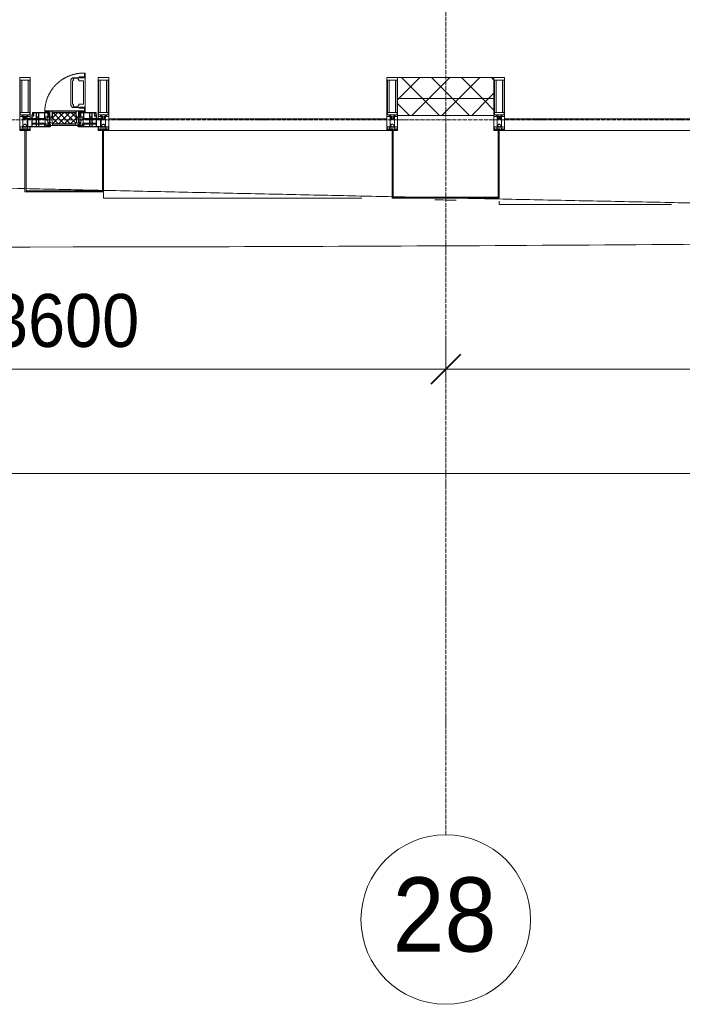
# Model space of a CAD drawing. Header units: millimetres. Extents: x 5617 to 113279, y 7718 to 199432.
# Tile 13 of 79: x 40016 to 43142, y 11226 to 15873. Entities that reach past the tile are written whole.
import ezdxf

# ---------------------------------------------------------------- set-up
doc = ezdxf.new("R2010")
doc.units = ezdxf.units.MM
for name, pattern in [('-D1-02х01', [3, 2, -1]), ('ADSK_Линия сетки', [25, 20, -2.5, 0, -2.5]), ('Линия сетки', [25, 20, -2.5, 0, -2.5])]:
    doc.linetypes.add(name, pattern=pattern)
for name, color, linetype, lineweight in [('Импосты витража', 7, 'Continuous', 18), ('Колонны', 7, 'Continuous', 18), ('Окна', 7, 'Continuous', 18), ('Оси', 7, 'Continuous', 9), ('Панели витража', 7, 'Continuous', 18), ('Размеры', 7, 'Continuous', 9), ('Размеры-100', 7, 'Continuous', 9), ('Стены разрез', 7, 'Continuous', 40), ('Стены штриховка', 7, 'Continuous', 40), ('Форма', 7, 'Continuous', 18), ('Формообразующий элемент-перекрытие', 7, 'Continuous', 18), ('Элементы узлов', 7, 'Continuous', 18)]:
    doc.layers.add(name, color=color, linetype=linetype, lineweight=lineweight)
doc.styles.add('Arial', font='arial.ttf', dxfattribs={"width": 0.9, "height": 250})
doc.styles.add('Arial_1', font='arial.ttf', dxfattribs={"width": 0.9, "height": 350})
doc.dimstyles.new('Основной_2_5_мм', dxfattribs={"dimscale": 304.8, "dimtxt": 255.06485, "dimasz": 0.463911, "dimexe": 0.492126, "dimexo": 0.492126, "dimgap": 0.098425, "dimtad": 1, "dimdec": 0, "dimdsep": 46, "dimtxsty": 'Arial', "dimblk1": 'OBLIQUE', "dimblk2": 'OBLIQUE', "dimsah": 1, "dimcen": 0.09, "dimdle": 0.492126, "dimazin": 2, "dimtfac": 1, "dimtdec": 4, "dimtix": 1, "dimtmove": 0, "dimatfit": 3, "dimfxl": 1, "dimtvp": 1, "dimtolj": 1, "dimtzin": 0, "dimlwd": 20, "dimlwe": 20, "dimarcsym": 2})
pattern_1 = [(45, (0, 0), (-70.71068, 70.71068), []), (135, (0, 0), (-70.71068, -70.71068), [])]

# ---------------------------------------------------------------- blocks, each defined once
blk = doc.blocks.new('System Panel - A_PAN_Glass-7508020-МКСС_К4_L15_51_600_')
at = {"layer": 'Панели витража', "color": 253, "lineweight": 5, "true_color": 0xaaaaaa}
for p, q in [((656.25, 55), (-656.25, 55)), ((-656.25, 55), (-656.25, 0)), ((656.25, 0), (656.25, 55)), ((-656.25, 0), (656.25, 0))]:
    blk.add_line(p, q, dxfattribs=at)
blk = doc.blocks.new('Rectangular Mullion - 50Wx250H-2623690-МКСС_К4_L15_51_600_')
at = {"layer": 'Элементы узлов', "color": 253, "lineweight": 5, "true_color": 0xaaaaaa}
for p, q in [((-25, 65.2), (-25, 250)), ((-25, 250), (0, 250)), ((-23, 237.3), (0, 237.3)), ((-23, 237.3), (-23, 73.6)), ((-14.9, 84), (-14.9, 237.3)), ((25, 250), (0, 250)), ((23, 237.3), (0, 237.3)), ((14.9, 84), (14.9, 237.3)), ((23, 237.3), (23, 73.6)), ((25, 65.2), (25, 250)), ((-14, 65.2), (-25, 65.2)), ((0, 84), (-23, 84)), ((-0.5, 73.6), (-23, 73.6)), ((-14, 71.3), (-14, 65.2)), ((-10, 71.3), (-14, 71.3)), ((-10, 53), (-10, 71.3)), ((-8.7, 53), (-10, 53)), ((-10, 53), (-10, 17)), ((-8.7, 53), (-7, 54.7)), ((-7, 65.2), (-5.9, 67.3)), ((-7, 65.2), (-7, 54.7)), ((-4.1, 67.3), (-5.9, 67.3)), ((-4.1, 67.3), (-2.9, 65.1)), ((-2.9, 65.1), (-2.9, 54.6)), ((-1.3, 53), (-2.9, 54.6)), ((0, 53), (-1.3, 53)), ((0, 84), (23, 84)), ((0, 53), (1.3, 53)), ((0.5, 73.6), (23, 73.6)), ((1.3, 53), (2.9, 54.6)), ((4.1, 67.3), (2.9, 65.1)), ((2.9, 65.1), (2.9, 54.6)), ((4.1, 67.3), (5.9, 67.3)), ((7, 65.2), (5.9, 67.3)), ((7, 65.2), (7, 54.7)), ((8.7, 53), (7, 54.7)), ((8.7, 53), (10, 53)), ((10, 71.3), (14, 71.3)), ((10, 53), (10, 71.3)), ((10, 53), (10, 17)), ((14, 71.3), (14, 65.2)), ((14, 65.2), (25, 65.2)), ((-23.8, 14.6), (-25, 14.2)), ((-25, 0), (-25, 14.2)), ((-22.3, 17), (-23.8, 17)), ((-23.8, 17), (-23.8, 14.6)), ((-22.5, 10.6), (-23.8, 14.6)), ((-22.5, 10.6), (-23.7, 9.9)), ((-23.7, 1.3), (-23.7, 9.9)), ((-23.7, 1.3), (-11.8, 1.3)), ((-23.2, 10.2), (-22.5, 8)), ((-22.5, 8), (-22.5, 4.5)), ((-21.3, 4.5), (-22.5, 4.5)), ((-22.3, 17), (-22.3, 16)), ((-22.3, 16), (-21.3, 16)), ((-19, 17.6), (-21.3, 16)), ((-21.3, 4.5), (-21.3, 6.5)), ((-21.3, 6.5), (-14.2, 6.5)), ((-18.4, 16.6), (-19, 17.6)), ((-7.4, 16.6), (-18.4, 16.6)), ((-14.2, 6.5), (-14.2, 4.5)), ((-13.2, 4.5), (-14.2, 4.5)), ((-13.2, 4.5), (-12.2, 7.2)), ((-12.7, 7.6), (-11.3, 11.4)), ((-12.7, 7.6), (-11.8, 6.9)), ((-12.2, 9), (-12.2, 14.8)), ((-12.2, 14.8), (0, 14.8)), ((-11.8, 1.3), (-11.8, 6.9)), ((-10.5, 11.2), (-11.3, 11.4)), ((-10.5, 1.5), (-10.5, 11.2)), ((-4.8, 1.5), (-10.5, 1.5)), ((-10, 17), (-7.5, 17)), ((-8.5, 23), (-1.5, 30)), ((-8.5, 18.5), (-8.5, 23)), ((-7.5, 18.5), (-8.5, 18.5)), ((-7.5, 17), (-7.5, 18.5)), ((-7.4, 18), (-7.4, 16.6)), ((-2.6, 18), (-7.4, 18)), ((0, 8), (-4.8, 8)), ((-4.8, 1.5), (-4.8, 8)), ((-2.6, 18), (-2.6, 16.8)), ((-2.6, 16.8), (0, 16.8)), ((-1.5, 30), (0, 30)), ((1.5, 30), (0, 30)), ((2.6, 16.8), (0, 16.8)), ((0, 14.8), (0, 16.8)), ((0, 14.8), (0, 16.8)), ((12.2, 14.8), (0, 14.8)), ((0, 0), (0, 8)), ((0, 8), (4.8, 8)), ((0, 0), (0, 8)), ((8.5, 23), (1.5, 30)), ((2.6, 18), (2.6, 16.8)), ((2.6, 18), (7.4, 18)), ((4.8, 1.5), (4.8, 8)), ((4.8, 1.5), (10.5, 1.5)), ((7.4, 18), (7.4, 16.6)), ((7.4, 16.6), (18.4, 16.6)), ((7.5, 18.5), (8.5, 18.5)), ((7.5, 17), (7.5, 18.5)), ((10, 17), (7.5, 17)), ((8.5, 18.5), (8.5, 23)), ((10.5, 11.2), (11.3, 11.4)), ((10.5, 1.5), (10.5, 11.2)), ((12.7, 7.6), (11.3, 11.4)), ((12.7, 7.6), (11.8, 6.9)), ((11.8, 1.3), (11.8, 6.9)), ((23.7, 1.3), (11.8, 1.3)), ((12.2, 9), (12.2, 14.8)), ((13.2, 4.5), (12.2, 7.2)), ((13.2, 4.5), (14.2, 4.5)), ((21.3, 6.5), (14.2, 6.5)), ((14.2, 6.5), (14.2, 4.5)), ((18.4, 16.6), (19, 17.6)), ((19, 17.6), (21.3, 16)), ((22.3, 16), (21.3, 16)), ((21.3, 4.5), (21.3, 6.5)), ((21.3, 4.5), (22.5, 4.5)), ((22.3, 17), (22.3, 16)), ((22.3, 17), (23.8, 17)), ((22.5, 10.6), (23.8, 14.6)), ((22.5, 10.6), (23.7, 9.9)), ((23.2, 10.2), (22.5, 8)), ((22.5, 8), (22.5, 4.5)), ((23.7, 1.3), (23.7, 9.9)), ((23.8, 17), (23.8, 14.6)), ((23.8, 14.6), (25, 14.2)), ((25, 0), (25, 14.2)), ((-25, 0), (0, 0)), ((25, 0), (0, 0))]:
    blk.add_line(p, q, dxfattribs=at)
for centre, start, end in [((-0.5, 73.1), 360, 90), ((0.5, 73.1), 90, 180)]:
    blk.add_arc(centre, 0.5, start, end, dxfattribs=at)
blk = doc.blocks.new('Rectangular Mullion - R_StandardFrame_50Wx250H-V56-МКСС_К4_L15_51_600_')
at = {"layer": 'Импосты витража', "color": 253, "lineweight": 5, "true_color": 0xaaaaaa}
for p, q in [((-25, -250), (-25, 0)), ((-25, 0), (0, 0)), ((5, 0), (25, 0)), ((25, 0), (25, -250)), ((25, -250), (-25, -250))]:
    blk.add_line(p, q, dxfattribs=at)
blk = doc.blocks.new('Rectangular Mullion - R_StandardFrame_50Wx250H-7505731-МКСС_К4_L15_51_600_')
at = {"layer": 'Импосты витража', "color": 253, "lineweight": 5, "true_color": 0xaaaaaa}
for p, q in [((-25, -250), (-25, 0)), ((-25, 0), (-5, 0)), ((0, 0), (25, 0)), ((25, 0), (25, -250)), ((25, -250), (-25, -250))]:
    blk.add_line(p, q, dxfattribs=at)
blk = doc.blocks.new('System Panel - A_PAN_Glass-7508972-МКСС_К4_L15_51_600_')
at = {"layer": 'Панели витража', "color": 253, "lineweight": 5, "true_color": 0xaaaaaa}
for p, q in [((656.25, 55), (-656.25, 55)), ((-656.25, 55), (-656.25, 0)), ((656.25, 0), (656.25, 55)), ((-656.25, 0), (656.25, 0))]:
    blk.add_line(p, q, dxfattribs=at)
blk = doc.blocks.new('A_PAN_Створка - 383мм-V65-МКСС_К4_L15_51_600_')
at = {"layer": 'Панели витража', "lineweight": 5}
h = blk.add_hatch(dxfattribs=at)
h.set_pattern_fill('FP_8', color=256, style=0, pattern_type=2)
h.set_pattern_definition([(45, (-109750, -15350), (-14.1421356, 14.1421356), []), (135, (-109750, -15350), (-14.1421356, -14.1421356), [])])
h.paths.add_polyline_path([(-54.5, 31.8), (54.5, 31.8), (54.9, 34.1), (57.2, 36.4), (57.2, 60.8), (54.6, 63.4), (53.6, 82.7), (-54.6, 81.8), (-54.6, 63.4), (-57.2, 60.8), (-57.2, 36.4), (-54.9, 34.1)])
at = {"layer": 'Окна', "lineweight": 5}
for p, q in [((39.7, 249), (31.1, 240.4)), ((31.1, 117.6), (31.1, 240.4)), ((41.4, 234.2), (39.1, 233.8)), ((39.1, 179), (39.1, 233.8)), ((70.1, 249), (39.7, 249)), ((41.4, 234.2), (43.5, 236.3)), ((45, 244.7), (42.3, 239.8)), ((42.3, 239.8), (43.5, 236.3)), ((45.9, 246.8), (45, 244.7)), ((63.3, 246.8), (45.9, 246.8)), ((64.1, 245), (63.3, 246.8)), ((64.1, 245), (66.7, 241)), ((66.7, 241), (68.6, 239.7)), ((68.6, 239.7), (68.6, 236.4)), ((68.6, 236.4), (71.1, 233.9)), ((70.1, 252.9), (70.1, 249)), ((95.1, 252.9), (70.1, 252.9)), ((71.1, 233.9), (89.5, 233.9)), ((74.1, 248.4), (74.1, 252.9)), ((89.1, 248.4), (74.1, 248.4)), ((89.1, 252.9), (89.1, 248.4)), ((89.5, 233.9), (90.6, 232.8)), ((90.6, 125.2), (90.6, 232.8)), ((93.1, 248.4), (93.1, 252.9)), ((97.9, 248.4), (93.1, 248.4)), ((95.1, 270.5), (95.1, 252.9)), ((99.6, 270.5), (95.1, 270.5)), ((97.9, 262.4), (95.1, 262.4)), ((97.9, 262.4), (97.9, 248.4)), ((99.6, 270.5), (99.6, 87.5)), ((39.1, 179), (39.1, 124.2)), ((39.7, 109), (31.1, 117.6)), ((41.4, 123.8), (39.1, 124.2)), ((70.1, 109), (39.7, 109)), ((41.4, 123.8), (43.5, 121.7)), ((42.3, 118.2), (43.5, 121.7)), ((45, 113.3), (42.3, 118.2)), ((45.9, 111.2), (45, 113.3)), ((63.3, 111.2), (45.9, 111.2)), ((64.1, 113), (63.3, 111.2)), ((64.1, 113), (66.7, 117)), ((66.7, 117), (68.6, 118.3)), ((68.6, 121.6), (71.1, 124.1)), ((68.6, 118.3), (68.6, 121.6)), ((70.1, 105.1), (70.1, 109)), ((95.1, 105.1), (70.1, 105.1)), ((71.1, 124.1), (89.5, 124.1)), ((74.1, 109.6), (74.1, 105.1)), ((89.1, 109.6), (74.1, 109.6)), ((89.1, 105.1), (89.1, 109.6)), ((89.5, 124.1), (90.6, 125.2)), ((93.1, 109.6), (93.1, 105.1)), ((97.9, 109.6), (93.1, 109.6)), ((95.1, 87.5), (95.1, 105.1)), ((97.9, 95.6), (95.1, 95.6)), ((97.9, 95.6), (97.9, 109.6)), ((-171, 57), (-156, 57)), ((-171, 17), (-171, 57)), ((-153, 73.5), (-150, 73.5)), ((-153, 60), (-153, 73.5)), ((-150, 84), (-78, 84)), ((-150, 73.5), (-150, 84)), ((-91.5, 92), (91.5, 92)), ((-91.5, 87.5), (-91.5, 92)), ((-73.9, 87.5), (-91.5, 87.5)), ((-78, 84), (-78, 23.5)), ((-73.9, 62.5), (-73.9, 87.5)), ((-70, 62.5), (-73.9, 62.5)), ((-70, 32.1), (-70, 62.5)), ((70, 62.5), (70, 32.1)), ((73.9, 62.5), (70, 62.5)), ((73.9, 87.5), (73.9, 62.5)), ((91.5, 87.5), (73.9, 87.5)), ((78, 84), (150, 84)), ((78, 23.5), (78, 84)), ((91.5, 92), (91.5, 87.5)), ((99.6, 87.5), (95.1, 87.5)), ((150, 84), (150, 73.5)), ((150, 73.5), (153, 73.5)), ((153, 73.5), (153, 60)), ((156, 57), (171, 57)), ((171, 57), (171, 17)), ((-67.9, 17), (-171, 17)), ((-78, 23.5), (-67.9, 23.5)), ((-61.4, 23.5), (-70, 32.1)), ((-67.9, 23.5), (-64.6, 26.8)), ((-67.9, 17), (-67.9, 23.5)), ((-61.4, 23.5), (-67.9, 17)), ((-64.6, 26.8), (-61.4, 23.5)), ((61.4, 23.5), (-61.4, 23.5)), ((70, 32.1), (61.4, 23.5)), ((61.4, 23.5), (64.6, 26.8)), ((67.9, 17), (61.4, 23.5)), ((64.6, 26.8), (67.9, 23.5)), ((67.9, 23.5), (67.9, 17)), ((67.9, 23.5), (78, 23.5)), ((171, 17), (67.9, 17))]:
    blk.add_line(p, q, dxfattribs=at)
at = {"layer": 'Окна', "color": 253, "lineweight": 5, "true_color": 0xaaaaaa}
for p, q in [((-171, 55.5), (-152, 55.5)), ((-152, 20), (-152, 73.5)), ((-150.5, 69.5), (-150.5, 73.5)), ((-145, 69.5), (-150.5, 69.5)), ((-150.5, 33.6), (-150.5, 68)), ((-150.5, 68), (-143.5, 68)), ((-150.5, 56.6), (-132.4, 56.6)), ((-136.4, 52.4), (-150.5, 52.4)), ((-148.5, 82.5), (-132.4, 82.5)), ((-148.5, 81), (-148.5, 82.5)), ((-143.5, 81), (-148.5, 81)), ((-145, 69.5), (-145, 79.5)), ((-143.5, 68), (-143.5, 81)), ((-137.2, 54.8), (-135.8, 50.8)), ((-132.5, 54.8), (-137.2, 54.8)), ((-132.1, 49), (-135.8, 50.8)), ((-132.5, 53.8), (-133.4, 52)), ((-133.4, 52), (-130.1, 50.4)), ((-132.5, 53.8), (-132.5, 54.8)), ((-132.4, 56.6), (-132.4, 82.5)), ((-132.1, 49), (-132.1, 36.8)), ((-131, 82.5), (-120.8, 82.5)), ((-131, 82.5), (-131, 64.6)), ((-131, 64.6), (-120.8, 64.6)), ((-131, 56.5), (-131, 62.6)), ((-120.8, 62.6), (-131, 62.6)), ((-131, 56.5), (-120.8, 56.5)), ((-131, 55.1), (-131, 52.7)), ((-120.8, 55.1), (-131, 55.1)), ((-129.4, 51.1), (-131, 52.7)), ((-130.1, 50.4), (-129.4, 51.1)), ((-130.1, 35.3), (-130.1, 50.4)), ((-122.4, 51.1), (-120.8, 52.7)), ((-121.7, 50.4), (-122.4, 51.1)), ((-118.4, 52), (-121.7, 50.4)), ((-121.7, 35.3), (-121.7, 50.4)), ((-120.8, 82.5), (-120.8, 64.6)), ((-120.8, 56.5), (-120.8, 62.6)), ((-120.8, 55.1), (-120.8, 52.7)), ((-119.7, 49), (-115.9, 50.8)), ((-119.7, 49), (-119.7, 36.8)), ((-119.3, 82.5), (-92.5, 82.5)), ((-119.3, 56.6), (-119.3, 82.5)), ((-92.5, 56.6), (-119.3, 56.6)), ((-119.3, 54.8), (-114.6, 54.8)), ((-119.3, 53.8), (-119.3, 54.8)), ((-119.3, 53.8), (-118.4, 52)), ((-114.6, 54.8), (-115.9, 50.8)), ((-94.1, 52.5), (-115.3, 52.5)), ((-89.9, 50.9), (-94.1, 52.5)), ((-92.5, 56.6), (-92.5, 82.5)), ((-90.8, 82.5), (-79.5, 82.5)), ((-90.8, 64.6), (-90.8, 82.5)), ((-80.1, 64.6), (-90.8, 64.6)), ((-90.8, 62.7), (-90.8, 56.6)), ((-80.4, 62.7), (-90.8, 62.7)), ((-90.8, 56.6), (-85.9, 56.6)), ((-89.9, 52.2), (-88.6, 53.5)), ((-89.9, 52.2), (-89.9, 50.9)), ((-89.9, 35.1), (-89.9, 50.9)), ((-85.9, 53.5), (-88.6, 53.5)), ((-85.9, 56.6), (-85.9, 53.5)), ((-85.9, 53.5), (-78, 45.6)), ((-85, 84), (-85, 87.5)), ((-85, 87.5), (-78, 87.5)), ((-78, 84), (-85, 84)), ((-80.4, 61.1), (-80.4, 62.7)), ((-78, 61.1), (-80.4, 61.1)), ((-80.1, 66.1), (-80.1, 64.6)), ((-78, 66.1), (-80.1, 66.1)), ((-79.5, 82.5), (-79.5, 80.6)), ((-79.5, 80.6), (-78, 80.6)), ((-78, 87.5), (-78, 84)), ((-78, 66.1), (-78, 61.1)), ((78, 87.5), (78, 84)), ((85, 87.5), (78, 87.5)), ((78, 84), (85, 84)), ((79.5, 80.6), (78, 80.6)), ((78, 66.1), (78, 61.1)), ((78, 66.1), (80.1, 66.1)), ((78, 61.1), (80.4, 61.1)), ((85.9, 53.5), (78, 45.6)), ((90.8, 82.5), (79.5, 82.5)), ((79.5, 82.5), (79.5, 80.6)), ((80.1, 66.1), (80.1, 64.6)), ((80.1, 64.6), (90.8, 64.6)), ((80.4, 62.7), (90.8, 62.7)), ((80.4, 61.1), (80.4, 62.7)), ((85, 84), (85, 87.5)), ((85.9, 56.6), (85.9, 53.5)), ((90.8, 56.6), (85.9, 56.6)), ((85.9, 53.5), (88.6, 53.5)), ((89.9, 52.2), (88.6, 53.5)), ((89.9, 50.9), (94.1, 52.5)), ((89.9, 52.2), (89.9, 50.9)), ((89.9, 35.1), (89.9, 50.9)), ((90.8, 64.6), (90.8, 82.5)), ((90.8, 62.7), (90.8, 56.6)), ((119.3, 82.5), (92.5, 82.5)), ((92.5, 56.6), (92.5, 82.5)), ((92.5, 56.6), (119.3, 56.6)), ((94.1, 52.5), (115.3, 52.5)), ((114.6, 54.8), (115.9, 50.8)), ((119.3, 54.8), (114.6, 54.8)), ((119.7, 49), (115.9, 50.8)), ((119.3, 53.8), (118.4, 52)), ((118.4, 52), (121.7, 50.4)), ((119.3, 56.6), (119.3, 82.5)), ((119.3, 53.8), (119.3, 54.8)), ((119.7, 49), (119.7, 36.8)), ((120.8, 82.5), (120.8, 64.6)), ((131, 82.5), (120.8, 82.5)), ((131, 64.6), (120.8, 64.6)), ((120.8, 56.5), (120.8, 62.6)), ((120.8, 62.6), (131, 62.6)), ((131, 56.5), (120.8, 56.5)), ((120.8, 55.1), (120.8, 52.7)), ((120.8, 55.1), (131, 55.1)), ((122.4, 51.1), (120.8, 52.7)), ((121.7, 50.4), (122.4, 51.1)), ((121.7, 35.3), (121.7, 50.4)), ((129.4, 51.1), (131, 52.7)), ((130.1, 50.4), (129.4, 51.1)), ((133.4, 52), (130.1, 50.4)), ((130.1, 35.3), (130.1, 50.4)), ((131, 82.5), (131, 64.6)), ((131, 56.5), (131, 62.6)), ((131, 55.1), (131, 52.7)), ((132.1, 49), (135.8, 50.8)), ((132.1, 49), (132.1, 36.8)), ((132.4, 56.6), (132.4, 82.5)), ((148.5, 82.5), (132.4, 82.5)), ((150.5, 56.6), (132.4, 56.6)), ((132.5, 54.8), (137.2, 54.8)), ((132.5, 53.8), (132.5, 54.8)), ((132.5, 53.8), (133.4, 52)), ((137.2, 54.8), (135.8, 50.8)), ((136.4, 52.4), (150.5, 52.4)), ((143.5, 81), (148.5, 81)), ((143.5, 68), (143.5, 81)), ((150.5, 68), (143.5, 68)), ((145, 69.5), (145, 79.5)), ((145, 69.5), (150.5, 69.5)), ((148.5, 81), (148.5, 82.5)), ((150.5, 69.5), (150.5, 73.5)), ((150.5, 33.6), (150.5, 68)), ((152, 20), (152, 73.5)), ((171, 55.5), (152, 55.5)), ((-171, 18.5), (-153.5, 18.5)), ((-153.5, 18.5), (-152, 20)), ((-136.3, 33.6), (-150.5, 33.6)), ((-150.5, 29.4), (-132.4, 29.4)), ((-150.5, 17), (-150.5, 29.4)), ((-132.4, 18.6), (-150.5, 18.6)), ((-137.2, 31), (-135.8, 35)), ((-132.5, 31), (-137.2, 31)), ((-132.1, 36.8), (-135.8, 35)), ((-133.4, 33.7), (-130.1, 35.3)), ((-132.5, 31.9), (-133.4, 33.7)), ((-132.5, 31.9), (-132.5, 31)), ((-132.4, 29.4), (-132.4, 18.6)), ((-129.4, 34.6), (-131, 33)), ((-131, 30.9), (-131, 33)), ((-120.8, 30.9), (-131, 30.9)), ((-131, 29.5), (-120.8, 29.5)), ((-131, 18.2), (-131, 29.5)), ((-120.8, 18.2), (-131, 18.2)), ((-130.1, 35.3), (-129.4, 34.6)), ((-121.7, 35.3), (-122.4, 34.6)), ((-122.4, 34.6), (-120.8, 33)), ((-118.4, 33.7), (-121.7, 35.3)), ((-120.8, 30.9), (-120.8, 33)), ((-120.8, 18.2), (-120.8, 29.5)), ((-119.7, 36.8), (-115.9, 35)), ((-119.3, 31.9), (-118.4, 33.7)), ((-119.3, 31.9), (-119.3, 31)), ((-119.3, 31), (-114.6, 31)), ((-92.5, 29.4), (-119.3, 29.4)), ((-119.3, 29.4), (-119.3, 18.6)), ((-119.3, 18.6), (-92.5, 18.6)), ((-114.6, 31), (-115.9, 35)), ((-94.1, 33.5), (-115.4, 33.5)), ((-89.9, 35.1), (-94.1, 33.5)), ((-92.5, 18.6), (-92.5, 29.4)), ((-90.8, 18.5), (-90.8, 29.4)), ((-90.8, 29.4), (-85.9, 29.4)), ((-87.3, 18.5), (-90.8, 18.5)), ((-89.9, 32.5), (-89.9, 35.1)), ((-85.9, 32.5), (-89.9, 32.5)), ((-87.3, 21.9), (-85.9, 21.9)), ((-87.3, 20.4), (-87.3, 21.9)), ((-87.3, 20.4), (-87.3, 18.5)), ((-84.8, 20.4), (-87.3, 20.4)), ((-85.9, 29.4), (-85.9, 32.5)), ((-85.9, 21.9), (-85.9, 29.4)), ((-85.9, 18.2), (-85.9, 20.4)), ((-75.9, 18.2), (-85.9, 18.2)), ((-83.4, 20.4), (-84.8, 20.4)), ((-70, 33.8), (-83.4, 20.4)), ((-78, 45.6), (-78, 36.8)), ((-78, 36.8), (-70, 36.8)), ((-75.9, 23.5), (-73, 23.5)), ((-75.9, 21.5), (-75.9, 23.5)), ((-75.9, 21.5), (-75.9, 18.2)), ((-74.9, 21.5), (-75.9, 21.5)), ((-74.9, 17.9), (-74.9, 21.5)), ((-68.9, 17.9), (-74.9, 17.9)), ((-67.2, 29.3), (-73, 23.5)), ((-70, 36.8), (-70, 33.8)), ((-68.9, 21.5), (-68.9, 17.9)), ((-67.9, 21.5), (-68.9, 21.5)), ((-67.9, 23.5), (-64.6, 26.8)), ((-67.9, 21.5), (-67.9, 23.5)), ((-64.6, 26.8), (-67.2, 29.3)), ((64.6, 26.8), (67.2, 29.3)), ((67.9, 23.5), (64.6, 26.8)), ((67.2, 29.3), (73, 23.5)), ((67.9, 21.5), (67.9, 23.5)), ((67.9, 21.5), (68.9, 21.5)), ((68.9, 21.5), (68.9, 17.9)), ((68.9, 17.9), (74.9, 17.9)), ((70, 36.8), (70, 33.8)), ((78, 36.8), (70, 36.8)), ((70, 33.8), (83.4, 20.4)), ((75.9, 23.5), (73, 23.5)), ((74.9, 21.5), (75.9, 21.5)), ((74.9, 17.9), (74.9, 21.5)), ((75.9, 21.5), (75.9, 23.5)), ((75.9, 21.5), (75.9, 18.2)), ((75.9, 18.2), (85.9, 18.2)), ((78, 45.6), (78, 36.8)), ((83.4, 20.4), (84.8, 20.4)), ((84.8, 20.4), (87.3, 20.4)), ((85.9, 32.5), (89.9, 32.5)), ((85.9, 29.4), (85.9, 32.5)), ((85.9, 21.9), (85.9, 29.4)), ((90.8, 29.4), (85.9, 29.4)), ((87.3, 21.9), (85.9, 21.9)), ((85.9, 18.2), (85.9, 20.4)), ((87.3, 20.4), (87.3, 21.9)), ((87.3, 20.4), (87.3, 18.5)), ((87.3, 18.5), (90.8, 18.5)), ((89.9, 35.1), (94.1, 33.5)), ((89.9, 32.5), (89.9, 35.1)), ((90.8, 18.5), (90.8, 29.4)), ((92.5, 18.6), (92.5, 29.4)), ((92.5, 29.4), (119.3, 29.4)), ((119.3, 18.6), (92.5, 18.6)), ((94.1, 33.5), (115.4, 33.5)), ((114.6, 31), (115.9, 35)), ((119.3, 31), (114.6, 31)), ((119.7, 36.8), (115.9, 35)), ((118.4, 33.7), (121.7, 35.3)), ((119.3, 31.9), (118.4, 33.7)), ((119.3, 31.9), (119.3, 31)), ((119.3, 29.4), (119.3, 18.6)), ((122.4, 34.6), (120.8, 33)), ((120.8, 30.9), (120.8, 33)), ((120.8, 30.9), (131, 30.9)), ((120.8, 18.2), (120.8, 29.5)), ((131, 29.5), (120.8, 29.5)), ((120.8, 18.2), (131, 18.2)), ((121.7, 35.3), (122.4, 34.6)), ((130.1, 35.3), (129.4, 34.6)), ((129.4, 34.6), (131, 33)), ((133.4, 33.7), (130.1, 35.3)), ((131, 30.9), (131, 33)), ((131, 18.2), (131, 29.5)), ((132.1, 36.8), (135.8, 35)), ((150.5, 29.4), (132.4, 29.4)), ((132.4, 29.4), (132.4, 18.6)), ((132.4, 18.6), (150.5, 18.6)), ((132.5, 31.9), (133.4, 33.7)), ((132.5, 31.9), (132.5, 31)), ((132.5, 31), (137.2, 31)), ((137.2, 31), (135.8, 35)), ((136.3, 33.6), (150.5, 33.6)), ((150.5, 17), (150.5, 29.4)), ((153.5, 18.5), (152, 20)), ((171, 18.5), (153.5, 18.5))]:
    blk.add_line(p, q, dxfattribs=at)
at = {"layer": 'Окна', "linetype": '-D1-02х01', "lineweight": 5}
blk.add_arc((91.4, 87.5), 183, 88.8555, 178.5909, dxfattribs=at)
at = {"layer": 'Окна', "lineweight": 5}
for centre, start, end in [((-156, 60), 270, 360), ((156, 60), 180, 270)]:
    blk.add_arc(centre, 3, start, end, dxfattribs=at)
at = {"layer": 'Элементы узлов', "color": 253, "lineweight": 5, "true_color": 0xaaaaaa}
for p, q in [((-91.5, 92), (-91.5, 87.5)), ((-91.5, 92), (91.5, 92)), ((-91.5, 87.5), (-73.9, 87.5)), ((-83.4, 90.3), (-69.4, 90.3)), ((-83.4, 90.3), (-83.4, 87.5)), ((-73.9, 87.5), (-73.9, 62.5)), ((-69.4, 85.5), (-73.9, 85.5)), ((-73.9, 81.5), (-69.4, 81.5)), ((-69.4, 66.5), (-73.9, 66.5)), ((-73.9, 62.5), (-70, 62.5)), ((-70, 62.5), (-70, 32.1)), ((-69.4, 90.3), (-69.4, 85.5)), ((-69.4, 81.5), (-69.4, 66.5)), ((-67.9, 89.3), (-66.9, 90.3)), ((-67.9, 62.5), (-67.9, 89.3)), ((-61.7, 62.5), (-67.9, 62.5)), ((-66, 56.5), (-67.8, 55.7)), ((-67.8, 55.7), (-67.8, 38.3)), ((-66.9, 90.3), (-57.4, 90.3)), ((-66, 56.5), (-62, 59.1)), ((-62, 59.1), (-60.7, 61)), ((-60.1, 67.7), (-61.7, 64.9)), ((-61.7, 64.9), (-61.7, 62.5)), ((-60.7, 61), (-57.4, 61)), ((-56.4, 67.7), (-60.1, 67.7)), ((-57.4, 90.3), (-56.4, 89.4)), ((-57.4, 61), (-54.9, 63.5)), ((-54.6, 63.4), (-57.2, 60.8)), ((-57.2, 60.8), (-57.2, 36.4)), ((-56.4, 89.4), (-56.4, 67.7)), ((-53.9, 90.3), (-54.9, 89.3)), ((-54.9, 89.3), (-54.9, 85.6)), ((-54.9, 85.6), (-53.9, 84.6)), ((-54.9, 81.9), (-53.8, 83)), ((-54.9, 63.5), (-54.9, 81.9)), ((-53.6, 82.7), (-54.6, 81.8)), ((-54.6, 81.8), (-54.6, 63.4)), ((53.9, 90.3), (-53.9, 90.3)), ((-53.9, 84.6), (53.9, 84.6)), ((53.8, 83), (-53.8, 83)), ((53.6, 82.7), (-53.6, 82.7)), ((54.6, 81.8), (53.6, 82.7)), ((54.9, 81.9), (53.8, 83)), ((53.9, 90.3), (54.9, 89.3)), ((54.9, 85.6), (53.9, 84.6)), ((54.6, 63.4), (54.6, 81.8)), ((57.2, 60.8), (54.6, 63.4)), ((54.9, 89.3), (54.9, 85.6)), ((54.9, 63.5), (54.9, 81.9)), ((57.4, 61), (54.9, 63.5)), ((57.4, 90.3), (56.4, 89.4)), ((56.4, 89.4), (56.4, 67.7)), ((56.4, 67.7), (60.1, 67.7)), ((57.2, 36.4), (57.2, 60.8)), ((66.9, 90.3), (57.4, 90.3)), ((60.7, 61), (57.4, 61)), ((60.1, 67.7), (61.7, 64.9)), ((62, 59.1), (60.7, 61)), ((61.7, 64.9), (61.7, 62.5)), ((61.7, 62.5), (67.9, 62.5)), ((66, 56.5), (62, 59.1)), ((66, 56.5), (67.8, 55.7)), ((67.9, 89.3), (66.9, 90.3)), ((67.8, 55.7), (67.8, 38.3)), ((67.9, 62.5), (67.9, 89.3)), ((69.4, 90.3), (69.4, 85.5)), ((83.4, 90.3), (69.4, 90.3)), ((69.4, 85.5), (73.9, 85.5)), ((69.4, 81.5), (69.4, 66.5)), ((73.9, 81.5), (69.4, 81.5)), ((69.4, 66.5), (73.9, 66.5)), ((70, 62.5), (70, 32.1)), ((73.9, 62.5), (70, 62.5)), ((91.5, 87.5), (73.9, 87.5)), ((73.9, 87.5), (73.9, 62.5)), ((83.4, 90.3), (83.4, 87.5)), ((91.5, 92), (91.5, 87.5)), ((-70, 32.1), (-61.4, 23.5)), ((-67.8, 38.3), (-65.7, 37.4)), ((-65.7, 37.4), (-60.8, 34.7)), ((61.4, 23.5), (-61.4, 23.5)), ((-60.8, 34.7), (-57.3, 35.9)), ((-55.2, 33.8), (-57.3, 35.9)), ((-57.2, 36.4), (-54.9, 34.1)), ((-55.2, 33.8), (-54.8, 31.5)), ((-54.9, 34.1), (-54.5, 31.8)), ((-53.9, 30.5), (-54.9, 29.5)), ((-54.9, 29.5), (-54.9, 25.8)), ((-54.9, 25.8), (-53.9, 24.8)), ((0, 31.5), (-54.8, 31.5)), ((-54.5, 31.8), (54.5, 31.8)), ((53.9, 30.5), (-53.9, 30.5)), ((-53.9, 24.8), (53.9, 24.8)), ((0, 31.5), (54.8, 31.5)), ((53.9, 30.5), (54.9, 29.5)), ((54.9, 25.8), (53.9, 24.8)), ((54.5, 31.8), (54.9, 34.1)), ((55.2, 33.8), (54.8, 31.5)), ((54.9, 34.1), (57.2, 36.4)), ((54.9, 29.5), (54.9, 25.8)), ((55.2, 33.8), (57.3, 35.9)), ((60.8, 34.7), (57.3, 35.9)), ((65.7, 37.4), (60.8, 34.7)), ((70, 32.1), (61.4, 23.5)), ((67.8, 38.3), (65.7, 37.4))]:
    blk.add_line(p, q, dxfattribs=at)
blk = doc.blocks.new('Rectangular Mullion - R_StandardFrame_50Wx250H-V61-МКСС_К4_L15_51_600_')
at = {"layer": 'Импосты витража', "color": 253, "lineweight": 5, "true_color": 0xaaaaaa}
for p, q in [((-25, -250), (-25, 0)), ((-25, 0), (0, 0)), ((5, 0), (25, 0)), ((25, 0), (25, -17)), ((25, -57), (25, -250)), ((25, -250), (-25, -250))]:
    blk.add_line(p, q, dxfattribs=at)
blk = doc.blocks.new('Rectangular Mullion - R_StandardFrame_50Wx250H-V62-МКСС_К4_L15_51_600_')
at = {"layer": 'Импосты витража', "color": 253, "lineweight": 5, "true_color": 0xaaaaaa}
for p, q in [((-25, -17), (-25, 0)), ((-25, 0), (-5, 0)), ((0, 0), (25, 0)), ((25, 0), (25, -250)), ((-25, -250), (-25, -57)), ((25, -250), (-25, -250))]:
    blk.add_line(p, q, dxfattribs=at)
blk = doc.blocks.new('A_SLK_PAN_Type1 - Прямой тип панели-6537708-МКСС_К4_L15_51_600_')
at = {"layer": 'Колонны', "lineweight": 5}
for p, q in [((-252.5, 320), (252.5, 320)), ((-252.5, 0), (-252.5, 320)), ((-247.5, 315), (-247.5, 0)), ((247.5, 315), (-247.5, 315)), ((247.5, 0), (247.5, 315)), ((252.5, 320), (252.5, 0)), ((-247.5, 0), (-252.5, 0)), ((252.5, 0), (247.5, 0))]:
    blk.add_line(p, q, dxfattribs=at)
blk = doc.blocks.new('A_SLK_PAN_Type1 - Прямой тип панели Ф-1_1-7502396-МКСС_К4_L15_51_600_')
at = {"layer": 'Колонны', "lineweight": 5}
for p, q in [((-185, 290), (185, 290)), ((-185, 0), (-185, 290)), ((-180, 285), (-180, 0)), ((180, 285), (-180, 285)), ((180, 0), (180, 285)), ((185, 290), (185, 0)), ((-180, 0), (-185, 0)), ((185, 0), (180, 0))]:
    blk.add_line(p, q, dxfattribs=at)
blk = doc.blocks.new('A_OGR_PAN_Отлив - A_OGR_PAN_Отлив-6121329-МКСС_К4_L15_51_600_')
at = {"layer": 'Колонны', "color": 253, "lineweight": 5, "true_color": 0xaaaaaa}
for q in [(-681.2, -333.7), (130.7, -350)]:
    blk.add_line((-681.2, -350), q, dxfattribs=at)
blk = doc.blocks.new('A_OGR_PAN_Отлив - A_OGR_PAN_Отлив-6121869-МКСС_К4_L15_51_600_')
at = {"layer": 'Колонны', "color": 253, "lineweight": 5, "true_color": 0xaaaaaa}
for q in [(-681.2, -293.5), (538.2, -320)]:
    blk.add_line((-681.2, -320), q, dxfattribs=at)
blk = doc.blocks.new('135_SLK_K4_AR_FCD_rvt-1-МКСС_К4_L15_51_600_')
at = {"layer": 'Стены разрез', "lineweight": 5, "true_color": 0xaaaaaa}
h = blk.add_hatch(dxfattribs=at)
h.set_pattern_fill('FP_4', color=253, style=0, pattern_type=2)
h.set_pattern_definition(pattern_1)
h.paths.add_polyline_path([(111777.5, 15500), (111777.5, 15600), (111322.5, 15600), (111322.5, 15500), (111585.8, 15500)])
h = blk.add_hatch(dxfattribs=at)
h.set_pattern_fill('FP_4', color=253, style=0, pattern_type=2)
h.set_pattern_definition(pattern_1)
h.paths.add_polyline_path([(111322.5, 15420), (111777.5, 15420), (111777.5, 15500), (111322.5, 15500)])
at = {"layer": 'Стены разрез', "color": 253, "lineweight": 9, "true_color": 0xaaaaaa}
for p, q in [((111777.5, 15600), (111322.5, 15600)), ((111322.5, 15600), (111322.5, 15420)), ((111777.5, 15420), (111777.5, 15600)), ((111322.5, 15420), (111777.5, 15420))]:
    blk.add_line(p, q, dxfattribs=at)
at = {"layer": 'Стены штриховка', "color": 253, "lineweight": 9, "true_color": 0xaaaaaa}
blk.add_line((111777.5, 15500), (111322.5, 15500), dxfattribs=at)
at = {"layer": 'Форма', "color": 253, "lineweight": 9, "true_color": 0xaaaaaa}
for points, knots in [([(108019.5, 15110.1), (108048.1, 15109.4), (108133.3, 15107.5), (108275.1, 15104.4), (108445, 15100.5), (108671.4, 15095.5), (108954.2, 15089.1), (109270.9, 15082), (109474.5, 15077.4), (109565, 15075.4)], [-0.78474815, -0.78474815, -0.78474815, -0.78474815, -0.78240741, -0.77777778, -0.77314815, -0.76851852, -0.75925926, -0.75, -0.7426014, -0.7426014, -0.7426014, -0.7426014]), ([(109569.8, 15075.3), (109590.9, 15074.8), (109711.1, 15072.1), (109831.2, 15069.4), (109930.1, 15067.2)], [-0.74246996, -0.74246996, -0.74246996, -0.74246996, -0.740740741, -0.732646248, -0.732646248, -0.732646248, -0.732646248]), ([(109935.1, 15067.1), (109947.7, 15066.8), (110073.4, 15064), (110312.3, 15058.7), (110651.7, 15051.2), (110980.2, 15044), (111195.5, 15039.4), (111297.6, 15037.2)], [-0.73251098, -0.73251098, -0.73251098, -0.73251098, -0.73148148, -0.72222222, -0.71296296, -0.7037037, -0.69535392, -0.69535392, -0.69535392, -0.69535392]), ([(111302.5, 15037.1), (111312, 15036.8), (111346.5, 15036.1), (111380.9, 15035.4), (111405.9, 15034.8)], [-0.695218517, -0.695218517, -0.695218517, -0.695218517, -0.694444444, -0.692398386, -0.692398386, -0.692398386, -0.692398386]), ([(111641.7, 15029.8), (111651.3, 15029.6), (111774, 15027), (112009.8, 15022), (112349.4, 15015), (112689.1, 15008.1), (112960.9, 15002.6), (113119.5, 14999.5), (113165, 14998.6)], [-0.68596704, -0.68596704, -0.68596704, -0.68596704, -0.68518519, -0.67592593, -0.66666667, -0.65740741, -0.64814815, -0.6444264, -0.6444264, -0.6444264, -0.6444264])]:
    blk.add_open_spline(points, degree=3, knots=knots, dxfattribs=at)
at = {"layer": 'Форма', "color": 253, "lineweight": 5, "true_color": 0xaaaaaa}
blk.add_open_spline([(97211.3, 14941.9), (101233.2, 14861), (107002.1, 14772), (112942.2, 14812.1), (114515, 14829.1)], degree=3, knots=[33.834917, 33.834917, 33.834917, 33.834917, 55.669869, 63.590473, 63.590473, 63.590473, 63.590473], dxfattribs=at)
at = {"layer": 'Формообразующий элемент-перекрытие', "color": 253, "lineweight": 5, "true_color": 0xaaaaaa}
blk.add_open_spline([(111598.4, 15020.6), (111564.8, 15021.3), (111531.2, 15022), (111497.7, 15022.7)], degree=3, dxfattribs=at)
at = {"layer": 'Импосты витража', "color": 253, "lineweight": 5, "true_color": 0xaaaaaa}
for p in [(109565, 15350), (109935, 15350), (111297.5, 15350), (111802.5, 15350)]:
    blk.add_blockref('Rectangular Mullion - 50Wx250H-2623690-МКСС_К4_L15_51_600_', p, dxfattribs=at)
at = {"layer": 'Импосты витража', "color": 253, "lineweight": 5, "true_color": 0xaaaaaa, "extrusion": (0, 0, -1), "rotation": 180}
for name, p in [('Rectangular Mullion - R_StandardFrame_50Wx250H-V61-МКСС_К4_L15_51_600_', (-109565, 15350)), ('Rectangular Mullion - R_StandardFrame_50Wx250H-V62-МКСС_К4_L15_51_600_', (-109935, 15350)), ('Rectangular Mullion - R_StandardFrame_50Wx250H-V56-МКСС_К4_L15_51_600_', (-111297.5, 15350)), ('Rectangular Mullion - R_StandardFrame_50Wx250H-7505731-МКСС_К4_L15_51_600_', (-111802.5, 15350))]:
    blk.add_blockref(name, p, dxfattribs=at)
at = {"layer": 'Колонны', "color": 253, "lineweight": 5, "true_color": 0xaaaaaa, "rotation": 180}
for name, p in [('A_SLK_PAN_Type1 - Прямой тип панели Ф-1_1-7502396-МКСС_К4_L15_51_600_', (109750, 15350)), ('A_SLK_PAN_Type1 - Прямой тип панели-6537708-МКСС_К4_L15_51_600_', (111550, 15350))]:
    blk.add_blockref(name, p, dxfattribs=at)
at = {"layer": 'Колонны', "color": 253, "lineweight": 5, "true_color": 0xaaaaaa}
for name, p in [('A_OGR_PAN_Отлив - A_OGR_PAN_Отлив-6121869-МКСС_К4_L15_51_600_', (110616.3, 15350)), ('A_OGR_PAN_Отлив - A_OGR_PAN_Отлив-6121329-МКСС_К4_L15_51_600_', (112483.8, 15350))]:
    blk.add_blockref(name, p, dxfattribs=at)
at = {"layer": 'Панели витража', "color": 253, "lineweight": 5, "true_color": 0xaaaaaa}
for name, p in [('A_PAN_Створка - 383мм-V65-МКСС_К4_L15_51_600_', (109750, 15350)), ('System Panel - A_PAN_Glass-7508972-МКСС_К4_L15_51_600_', (110616.3, 15350)), ('System Panel - A_PAN_Glass-7508020-МКСС_К4_L15_51_600_', (112483.8, 15350))]:
    blk.add_blockref(name, p, dxfattribs=at)
blk = doc.blocks.new('Ось сетки - Круг_Ø8 мм-6577-МКСС_К4_L15_51_600_')
at = {"layer": 'Оси', "lineweight": 20}
for start, end in [(360, 180), (180, 360)]:
    blk.add_arc((0, 0), 4, start, end, dxfattribs=at)
blk = doc.blocks.new('DIMBLOCK4-МКСС_К4_L15_51_600_')
at = {"layer": 'Размеры-100', "lineweight": 20, "transparency": 16777216}
for p, q in [((38426.3, 14223.5), (38426.3, 14373.5)), ((42026.3, 14223.5), (42026.3, 14373.5)), ((38426.3, 14223.5), (42026.3, 14223.5)), ((38426.3, 14223.5), (38426.3, 14173.5)), ((42026.3, 14223.5), (42026.3, 14173.5))]:
    blk.add_line(p, q, dxfattribs=at)
at = {"layer": 'Размеры-100', "lineweight": 40, "transparency": 16777216}
for p, q in [((38426.3, 14223.5), (38497, 14294.2)), ((42026.3, 14223.5), (42097, 14294.2)), ((38426.3, 14223.5), (38355.6, 14152.8)), ((42026.3, 14223.5), (41955.6, 14152.8))]:
    blk.add_line(p, q, dxfattribs=at)
at = {"layer": 'Размеры-100', "color": 0, "lineweight": 20, "transparency": 16777216, "insert": (39881, 14578.1), "char_height": 250, "width": 828.765, "attachment_point": 1, "line_spacing_factor": 0.941778, "style": 'Arial'}
blk.add_mtext('3600', dxfattribs=at)
blk = doc.blocks.new('_Oblique')
at = {"color": 0, "linetype": 'ByBlock', "lineweight": -2}
blk.add_line((-0.5, -0.5), (0.5, 0.5), dxfattribs=at)
blk = doc.blocks.new('DIMBLOCK5-МКСС_К4_L15_51_600_')
at = {"layer": 'Размеры-100', "lineweight": 20, "transparency": 16777216}
for p, q in [((42026.3, 14223.5), (42026.3, 14373.5)), ((45626.3, 14223.5), (45626.3, 14373.5)), ((42026.3, 14223.5), (45626.3, 14223.5)), ((42026.3, 14223.5), (42026.3, 14173.5)), ((45626.3, 14223.5), (45626.3, 14173.5))]:
    blk.add_line(p, q, dxfattribs=at)
at = {"layer": 'Размеры-100', "lineweight": 40, "transparency": 16777216}
for p, q in [((42026.3, 14223.5), (42097, 14294.2)), ((45626.3, 14223.5), (45697, 14294.2)), ((42026.3, 14223.5), (41955.6, 14152.8)), ((45626.3, 14223.5), (45555.6, 14152.8))]:
    blk.add_line(p, q, dxfattribs=at)
at = {"layer": 'Размеры-100', "color": 0, "lineweight": 20, "transparency": 16777216, "insert": (43481, 14578.1), "char_height": 250, "width": 828.765, "attachment_point": 1, "line_spacing_factor": 0.941778, "style": 'Arial'}
blk.add_mtext('3600', dxfattribs=at)
blk = doc.blocks.new('DIMBLOCK15-МКСС_К4_L15_51_600_')
at = {"layer": 'Размеры-100', "lineweight": 20, "transparency": 16777216}
for p, q in [((31226.3, 13730.7), (31226.3, 13880.7)), ((67226.3, 13730.7), (67226.3, 13880.7)), ((31076.3, 13730.7), (67376.3, 13730.7)), ((31226.3, 13730.7), (31226.3, 13680.7)), ((67226.3, 13730.7), (67226.3, 13680.7))]:
    blk.add_line(p, q, dxfattribs=at)
at = {"layer": 'Размеры-100', "lineweight": 40, "transparency": 16777216}
for p, q in [((31226.3, 13730.7), (31297, 13801.4)), ((67226.3, 13730.7), (67297, 13801.4)), ((31226.3, 13730.7), (31155.6, 13660)), ((67226.3, 13730.7), (67155.6, 13660))]:
    blk.add_line(p, q, dxfattribs=at)
at = {"layer": 'Размеры-100', "color": 0, "lineweight": 20, "transparency": 16777216, "insert": (48794.7, 14085.3), "char_height": 250, "width": 1035.956, "attachment_point": 1, "line_spacing_factor": 0.941778, "style": 'Arial'}
blk.add_mtext('36000', dxfattribs=at)

msp = doc.modelspace()

# ---------------------------------------------------------------- linework, layer by layer
at = {"layer": 'Оси', "linetype": 'Линия сетки'}
msp.add_line((42026.3, 12025.7), (42026.3, 33150), dxfattribs=at)
at = {"layer": 'Оси', "linetype": 'ADSK_Линия сетки'}
msp.add_line((67226.3, 15400), (25128.4, 15400), dxfattribs=at)

# ---------------------------------------------------------------- block references
at = {"lineweight": 5}
msp.add_blockref('135_SLK_K4_AR_FCD_rvt-1-МКСС_К4_L15_51_600_', (-69523.7, 0), dxfattribs=at)
at = {"layer": 'Оси', "lineweight": 20, "xscale": 99.99999999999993, "yscale": 99.99999999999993, "zscale": 99.99999999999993}
msp.add_blockref('Ось сетки - Круг_Ø8 мм-6577-МКСС_К4_L15_51_600_', (42026.3, 11625.7), dxfattribs=at)

# ---------------------------------------------------------------- texts
at = {"layer": 'Оси', "insert": (41775.7, 11824.7), "char_height": 350, "width": 606.076, "attachment_point": 1, "style": 'Arial_1'}
msp.add_mtext('28', dxfattribs=at)

# ---------------------------------------------------------------- dimensions: what is measured, and where the dimension line sits
at = {"layer": 'Размеры', "lineweight": 20}
for base, p1, p2, override, picture, middle in [((42026.3, 14223.5), (38426.3, 14323.5), (42026.3, 14323.5), {"dimpost": '<>', "dimfxl": 3600}, 'DIMBLOCK4-МКСС_К4_L15_51_600_', (40226.3, 14381.3)), ((45626.3, 14223.5), (42026.3, 14323.5), (45626.3, 14323.5), {"dimpost": '<>', "dimfxl": 3600}, 'DIMBLOCK5-МКСС_К4_L15_51_600_', (43826.3, 14381.3)), ((67226.3, 13730.7), (31226.3, 13830.7), (67226.3, 13830.7), {"dimpost": '<>', "dimfxl": 36000}, 'DIMBLOCK15-МКСС_К4_L15_51_600_', (49226.3, 13888.5))]:
    dim = msp.add_linear_dim(base=base, p1=p1, p2=p2, dimstyle='Основной_2_5_мм', override=override, dxfattribs=at)
    dim.commit()
    dim.dimension.update_dxf_attribs({"geometry": picture, "text_midpoint": middle})

doc.saveas('drawing.dxf')
